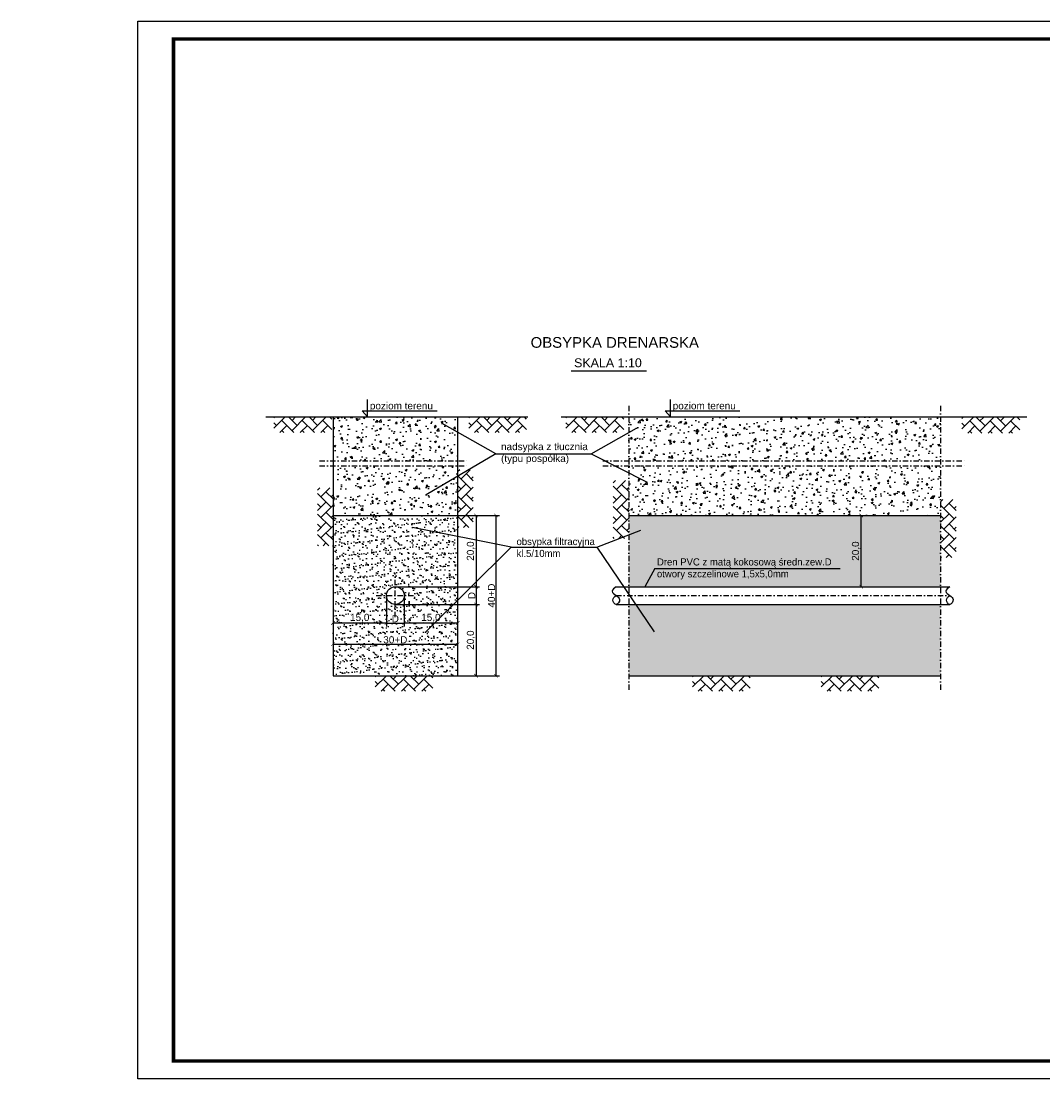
# Model space of a CAD drawing. Extents: x -118729 to -53705, y 33529 to 45095.
# Tile 14 of 83: x -80920 to -78050, y 33529 to 36499. Entities that reach past the tile are written whole.
import ezdxf

# ---------------------------------------------------------------- set-up
doc = ezdxf.new("R2010")
doc.units = 0
doc.header["$LTSCALE"] = 10
doc.header["$MEASUREMENT"] = 0
doc.header["$PDMODE"] = 34
doc.header["$PDSIZE"] = 5
doc.linetypes.add('CONTINOUS', pattern=[0])
doc.linetypes.add('DASHDOT', pattern=[1, 0.5, -0.25, 0, -0.25])
doc.layers.get('0').update_dxf_attribs({"color": 9, "linetype": 'CONTINUOUS'})
doc.layers.get('DEFPOINTS').update_dxf_attribs({"color": 9, "linetype": 'CONTINUOUS'})
doc.layers.add('drenaz', color=14, linetype='CONTINUOUS')
doc.styles.add('LEGNICA', font='arial.ttf')
doc.dimstyles.new('ISO-25', dxfattribs={"dimtxt": 20, "dimasz": 10, "dimexe": 10, "dimexo": 1, "dimgap": 2, "dimtad": 1, "dimdec": 0, "dimtxsty": 'LEGNICA', "dimblk": 'ARCHTICK', "dimcen": 2.5, "dimclrd": 4, "dimclrt": 6, "dimadec": 0, "dimazin": 0, "dimtfac": 1, "dimtdec": 0, "dimtmove": 1, "dimatfit": 3, "dimldrblk": 'ARCHTICK', "dimfxl": 0, "dimarcsym": 0})
pattern_1 = [(50, (-80521.87, 39204.735), (54.6554, -4.78173), [5.715, -62.865]), (355, (-80521.87, 39204.735), (-10.57285, 57.317), [4.572, -50.292]), (100.451, (-80517.317, 39204.337), (44.08275, 52.535), [4.857, -53.427]), (46.1842, (-80521.87, 39219.975), (81.3237, -12.6127), [8.5725, -94.2975]), (96.6356, (-80515.095, 39218.924), (71.2213, 74.2277), [7.2855, -80.1405]), (351.184, (-80521.87, 39219.975), (71.2214, 74.2275), [6.858, -75.438]), (21, (-80514.25, 39216.165), (45.48446, -30.67966), [5.715, -62.865]), (326, (-80514.25, 39216.165), (18.5406, 55.2564), [4.572, -50.292]), (71.4514, (-80510.46, 39213.61), (64.02495, 24.57686), [4.857, -53.427]), (37.5, (-80521.872, 39204.735), (0.92658, 25.36651), [0, -49.6824, 0, -51.054, 0, -50.4825]), (7.5, (-80521.872, 39204.735), (20.0459, 30.05417), [0, -29.1084, 0, -48.5394, 0, -19.2405]), (327.5, (-80538.864, 39204.735), (40.67718, -1.71862), [0, -19.05, 0, -59.436, 0, -78.867]), (317.5, (-80546.484, 39204.735), (44.43875, 7.62795), [0, -24.765, 0, -39.4716, 0, -56.007])]
pattern_2 = [(50, (-80353.685, 39204.735), (54.6554, -4.78173), [5.715, -62.865]), (355, (-80353.685, 39204.735), (-10.57285, 57.317), [4.572, -50.292]), (100.451, (-80349.13, 39204.337), (44.08275, 52.535), [4.857, -53.427]), (46.1842, (-80353.685, 39219.975), (81.3237, -12.6127), [8.5725, -94.2975]), (96.6356, (-80346.91, 39218.924), (71.2213, 74.2277), [7.2855, -80.1405]), (351.184, (-80353.685, 39219.975), (71.2214, 74.2275), [6.858, -75.438]), (21, (-80346.065, 39216.165), (45.48446, -30.67966), [5.715, -62.865]), (326, (-80346.065, 39216.165), (18.5406, 55.2564), [4.572, -50.292]), (71.4514, (-80342.274, 39213.61), (64.02495, 24.57686), [4.857, -53.427]), (37.5, (-80353.685, 39204.735), (0.92658, 25.36651), [0, -49.6824, 0, -51.054, 0, -50.4825]), (7.5, (-80353.685, 39204.735), (20.0459, 30.05417), [0, -29.1084, 0, -48.5394, 0, -19.2405]), (327.5, (-80370.677, 39204.735), (40.67718, -1.71862), [0, -19.05, 0, -59.436, 0, -78.867]), (317.5, (-80378.297, 39204.735), (44.43875, 7.62795), [0, -24.765, 0, -39.4716, 0, -56.007])]

# ---------------------------------------------------------------- blocks, each defined once
blk = doc.blocks.new('_ARCHTICK')
at = {"color": 0, "linetype": 'ByBlock', "const_width": 0.15}
blk.add_lwpolyline([(-0.5, -0.5), (0.5, 0.5)], dxfattribs=at)
blk = doc.blocks.new('*D149')
at = {"layer": 'DEFPOINTS', "color": 0, "linetype": 'CONTINOUS', "ltscale": 3}
for p in [(-78571.2, 35110.9), (-78560.4, 35110.9), (-78571.2, 34910.9)]:
    blk.add_point(p, dxfattribs=at)
at = {"layer": 'drenaz', "color": 0, "lineweight": -2}
for p, q in [((-78570.2, 35110.9), (-78550.4, 35110.9)), ((-78570.2, 34910.9), (-78550.4, 34910.9))]:
    blk.add_line(p, q, dxfattribs=at)
at = {"layer": 'drenaz', "color": 4, "lineweight": -2}
blk.add_line((-78560.4, 34910.9), (-78560.4, 35110.9), dxfattribs=at)
at = {"layer": 'drenaz', "color": 4, "linetype": 'CONTINOUS', "lineweight": -2, "ltscale": 3, "xscale": 10, "yscale": 10, "zscale": 10}
for p, rotation in [((-78560.4, 35110.9), 90), ((-78560.4, 34910.9), 270)]:
    blk.add_blockref('_ARCHTICK', p, dxfattribs=dict(at, rotation=rotation))
at = {"layer": 'drenaz', "color": 6, "linetype": 'CONTINOUS', "ltscale": 3, "insert": (-78574.4, 35010.9), "char_height": 20, "attachment_point": 5, "rotation": 90, "style": 'LEGNICA'}
blk.add_mtext('20,0', dxfattribs=at)
blk = doc.blocks.new('*D150')
at = {"layer": 'DEFPOINTS', "color": 0, "linetype": 'CONTINOUS', "ltscale": 3}
for p in [(-80043.8, 34885.9), (-79893.8, 34885.9), (-80043.8, 34808.9)]:
    blk.add_point(p, dxfattribs=at)
at = {"layer": 'drenaz', "color": 0, "lineweight": -2}
for p, q in [((-80043.8, 34884.9), (-80043.8, 34798.9)), ((-79893.8, 34884.9), (-79893.8, 34798.9))]:
    blk.add_line(p, q, dxfattribs=at)
at = {"layer": 'drenaz', "color": 4, "lineweight": -2}
blk.add_line((-79893.8, 34808.9), (-80043.8, 34808.9), dxfattribs=at)
at = {"layer": 'drenaz', "color": 4, "linetype": 'CONTINOUS', "lineweight": -2, "ltscale": 3, "xscale": 10, "yscale": 10, "zscale": 10, "rotation": 180}
blk.add_blockref('_ARCHTICK', (-80043.8, 34808.9), dxfattribs=at)
at = {"layer": 'drenaz', "color": 4, "linetype": 'CONTINOUS', "lineweight": -2, "ltscale": 3, "xscale": 10, "yscale": 10, "zscale": 10}
blk.add_blockref('_ARCHTICK', (-79893.8, 34808.9), dxfattribs=at)
at = {"layer": 'drenaz', "color": 6, "linetype": 'CONTINOUS', "ltscale": 3, "insert": (-79968.8, 34822.9), "char_height": 20, "attachment_point": 5, "style": 'LEGNICA'}
blk.add_mtext('15,0', dxfattribs=at)
blk = doc.blocks.new('*D151')
at = {"layer": 'DEFPOINTS', "color": 0, "linetype": 'CONTINOUS', "ltscale": 3}
for p in [(-79893.8, 34885.9), (-79843.8, 34885.9), (-79843.8, 34808.9)]:
    blk.add_point(p, dxfattribs=at)
at = {"layer": 'drenaz', "color": 0, "lineweight": -2}
for p, q in [((-79893.8, 34884.9), (-79893.8, 34798.9)), ((-79843.8, 34884.9), (-79843.8, 34798.9))]:
    blk.add_line(p, q, dxfattribs=at)
at = {"layer": 'drenaz', "color": 4, "lineweight": -2}
blk.add_line((-79893.8, 34808.9), (-79843.8, 34808.9), dxfattribs=at)
at = {"layer": 'drenaz', "color": 4, "linetype": 'CONTINOUS', "lineweight": -2, "ltscale": 3, "xscale": 10, "yscale": 10, "zscale": 10, "rotation": 180}
blk.add_blockref('_ARCHTICK', (-79893.8, 34808.9), dxfattribs=at)
at = {"layer": 'drenaz', "color": 4, "linetype": 'CONTINOUS', "lineweight": -2, "ltscale": 3, "xscale": 10, "yscale": 10, "zscale": 10}
blk.add_blockref('_ARCHTICK', (-79843.8, 34808.9), dxfattribs=at)
at = {"layer": 'drenaz', "color": 6, "linetype": 'CONTINOUS', "ltscale": 3, "insert": (-79868.8, 34820.9), "char_height": 20, "attachment_point": 5, "style": 'LEGNICA'}
blk.add_mtext('D', dxfattribs=at)
blk = doc.blocks.new('*D152')
at = {"layer": 'DEFPOINTS', "color": 0, "linetype": 'CONTINOUS', "ltscale": 3}
for p in [(-79843.8, 34886), (-79693.8, 34886), (-79843.8, 34808.9)]:
    blk.add_point(p, dxfattribs=at)
at = {"layer": 'drenaz', "color": 0, "lineweight": -2}
for p, q in [((-79843.8, 34885), (-79843.8, 34798.9)), ((-79693.8, 34885), (-79693.8, 34798.9))]:
    blk.add_line(p, q, dxfattribs=at)
at = {"layer": 'drenaz', "color": 4, "lineweight": -2}
blk.add_line((-79693.8, 34808.9), (-79843.8, 34808.9), dxfattribs=at)
at = {"layer": 'drenaz', "color": 4, "linetype": 'CONTINOUS', "lineweight": -2, "ltscale": 3, "xscale": 10, "yscale": 10, "zscale": 10, "rotation": 180}
blk.add_blockref('_ARCHTICK', (-79843.8, 34808.9), dxfattribs=at)
at = {"layer": 'drenaz', "color": 4, "linetype": 'CONTINOUS', "lineweight": -2, "ltscale": 3, "xscale": 10, "yscale": 10, "zscale": 10}
blk.add_blockref('_ARCHTICK', (-79693.8, 34808.9), dxfattribs=at)
at = {"layer": 'drenaz', "color": 6, "linetype": 'CONTINOUS', "ltscale": 3, "insert": (-79768.8, 34822.9), "char_height": 20, "attachment_point": 5, "style": 'LEGNICA'}
blk.add_mtext('15,0', dxfattribs=at)
blk = doc.blocks.new('*D153')
at = {"layer": 'DEFPOINTS', "color": 0, "linetype": 'CONTINOUS', "ltscale": 3}
for p in [(-80043.8, 34757), (-79693.8, 34757), (-79693.8, 34749.4)]:
    blk.add_point(p, dxfattribs=at)
at = {"layer": 'drenaz', "color": 0, "lineweight": -2}
for p, q in [((-80043.8, 34756), (-80043.8, 34739.4)), ((-79693.8, 34756), (-79693.8, 34739.4))]:
    blk.add_line(p, q, dxfattribs=at)
at = {"layer": 'drenaz', "color": 4, "lineweight": -2}
blk.add_line((-80043.8, 34749.4), (-79693.8, 34749.4), dxfattribs=at)
at = {"layer": 'drenaz', "color": 4, "linetype": 'CONTINOUS', "lineweight": -2, "ltscale": 3, "xscale": 10, "yscale": 10, "zscale": 10, "rotation": 180}
blk.add_blockref('_ARCHTICK', (-80043.8, 34749.4), dxfattribs=at)
at = {"layer": 'drenaz', "color": 4, "linetype": 'CONTINOUS', "lineweight": -2, "ltscale": 3, "xscale": 10, "yscale": 10, "zscale": 10}
blk.add_blockref('_ARCHTICK', (-79693.8, 34749.4), dxfattribs=at)
at = {"layer": 'drenaz', "color": 6, "linetype": 'CONTINOUS', "ltscale": 3, "insert": (-79868.8, 34761.7), "char_height": 20, "attachment_point": 5, "style": 'LEGNICA'}
blk.add_mtext('30+D', dxfattribs=at)
blk = doc.blocks.new('*D154')
at = {"layer": 'DEFPOINTS', "color": 0, "linetype": 'CONTINOUS', "ltscale": 3}
for p in [(-79868.8, 34860.9), (-79868.8, 34660.9), (-79642.1, 34660.9)]:
    blk.add_point(p, dxfattribs=at)
at = {"layer": 'drenaz', "color": 0, "lineweight": -2}
for p, q in [((-79867.8, 34860.9), (-79632.1, 34860.9)), ((-79867.8, 34660.9), (-79632.1, 34660.9))]:
    blk.add_line(p, q, dxfattribs=at)
at = {"layer": 'drenaz', "color": 4, "lineweight": -2}
blk.add_line((-79642.1, 34860.9), (-79642.1, 34660.9), dxfattribs=at)
at = {"layer": 'drenaz', "color": 4, "linetype": 'CONTINOUS', "lineweight": -2, "ltscale": 3, "xscale": 10, "yscale": 10, "zscale": 10}
for p, rotation in [((-79642.1, 34860.9), 90), ((-79642.1, 34660.9), 270)]:
    blk.add_blockref('_ARCHTICK', p, dxfattribs=dict(at, rotation=rotation))
at = {"layer": 'drenaz', "color": 6, "linetype": 'CONTINOUS', "ltscale": 3, "insert": (-79656.1, 34760.9), "char_height": 20, "attachment_point": 5, "rotation": 90, "style": 'LEGNICA'}
blk.add_mtext('20,0', dxfattribs=at)
blk = doc.blocks.new('*D155')
at = {"layer": 'DEFPOINTS', "color": 0, "linetype": 'CONTINOUS', "ltscale": 3}
for p in [(-79868.8, 34910.9), (-79868.8, 34860.9), (-79642.1, 34860.9)]:
    blk.add_point(p, dxfattribs=at)
at = {"layer": 'drenaz', "color": 0, "lineweight": -2}
for p, q in [((-79867.8, 34910.9), (-79632.1, 34910.9)), ((-79867.8, 34860.9), (-79632.1, 34860.9))]:
    blk.add_line(p, q, dxfattribs=at)
at = {"layer": 'drenaz', "color": 4, "lineweight": -2}
blk.add_line((-79642.1, 34910.9), (-79642.1, 34860.9), dxfattribs=at)
at = {"layer": 'drenaz', "color": 4, "linetype": 'CONTINOUS', "lineweight": -2, "ltscale": 3, "xscale": 10, "yscale": 10, "zscale": 10}
for p, rotation in [((-79642.1, 34910.9), 90), ((-79642.1, 34860.9), 270)]:
    blk.add_blockref('_ARCHTICK', p, dxfattribs=dict(at, rotation=rotation))
at = {"layer": 'drenaz', "color": 6, "linetype": 'CONTINOUS', "ltscale": 3, "insert": (-79654.1, 34885.9), "char_height": 20, "attachment_point": 5, "rotation": 90, "style": 'LEGNICA'}
blk.add_mtext('D', dxfattribs=at)
blk = doc.blocks.new('*D156')
at = {"layer": 'DEFPOINTS', "color": 0, "linetype": 'CONTINOUS', "ltscale": 3}
for p in [(-79868.8, 35110.9), (-79867.8, 34910.9), (-79642.1, 34910.9)]:
    blk.add_point(p, dxfattribs=at)
at = {"layer": 'drenaz', "color": 0, "lineweight": -2}
for p, q in [((-79867.8, 35110.9), (-79632.1, 35110.9)), ((-79866.8, 34910.9), (-79632.1, 34910.9))]:
    blk.add_line(p, q, dxfattribs=at)
at = {"layer": 'drenaz', "color": 4, "lineweight": -2}
blk.add_line((-79642.1, 35110.9), (-79642.1, 34910.9), dxfattribs=at)
at = {"layer": 'drenaz', "color": 4, "linetype": 'CONTINOUS', "lineweight": -2, "ltscale": 3, "xscale": 10, "yscale": 10, "zscale": 10}
for p, rotation in [((-79642.1, 35110.9), 90), ((-79642.1, 34910.9), 270)]:
    blk.add_blockref('_ARCHTICK', p, dxfattribs=dict(at, rotation=rotation))
at = {"layer": 'drenaz', "color": 6, "linetype": 'CONTINOUS', "ltscale": 3, "insert": (-79656.1, 35010.9), "char_height": 20, "attachment_point": 5, "rotation": 90, "style": 'LEGNICA'}
blk.add_mtext('20,0', dxfattribs=at)
blk = doc.blocks.new('*D157')
at = {"layer": 'DEFPOINTS', "color": 0, "linetype": 'CONTINOUS', "ltscale": 3}
for p in [(-79693.8, 35110.9), (-79693.8, 34660.9), (-79586.4, 34660.9)]:
    blk.add_point(p, dxfattribs=at)
at = {"layer": 'drenaz', "color": 0, "lineweight": -2}
for p, q in [((-79692.8, 35110.9), (-79576.4, 35110.9)), ((-79692.8, 34660.9), (-79576.4, 34660.9))]:
    blk.add_line(p, q, dxfattribs=at)
at = {"layer": 'drenaz', "color": 4, "lineweight": -2}
blk.add_line((-79586.4, 35110.9), (-79586.4, 34660.9), dxfattribs=at)
at = {"layer": 'drenaz', "color": 4, "linetype": 'CONTINOUS', "lineweight": -2, "ltscale": 3, "xscale": 10, "yscale": 10, "zscale": 10}
for p, rotation in [((-79586.4, 35110.9), 90), ((-79586.4, 34660.9), 270)]:
    blk.add_blockref('_ARCHTICK', p, dxfattribs=dict(at, rotation=rotation))
at = {"layer": 'drenaz', "color": 6, "linetype": 'CONTINOUS', "ltscale": 3, "insert": (-79598.6, 34885.9), "char_height": 20, "attachment_point": 5, "rotation": 90, "style": 'LEGNICA'}
blk.add_mtext('40+D', dxfattribs=at)

msp = doc.modelspace()

# ---------------------------------------------------------------- hatches: boundary and pattern name
at = {"layer": 'drenaz'}
h = msp.add_hatch(dxfattribs=at)
h.set_pattern_fill('AR-HBONE', scale=0.2, style=0)
h.set_pattern_definition([(45, (-81825.727, 36872.31), (3e-15, 28.73682), [60.96, -20.32]), (135, (-81811.359, 36886.679), (3e-15, 28.73682), [60.96, -20.32])])
h.paths.add_polyline_path([(-80047.3, 35387.52), (-80209.86, 35387.52), (-80209.86, 35343.75), (-80047.3, 35343.75)])
h = msp.add_hatch(dxfattribs=at)
h.set_pattern_fill('AR-CONC', scale=0.3, style=0)
h.set_pattern_definition(pattern_1)
h.paths.add_polyline_path([(-79693.76, 35264.45), (-79693.76, 35387.52), (-80043.76, 35387.52), (-80043.76, 35264.45)])
h = msp.add_hatch(dxfattribs=at)
h.set_pattern_fill('AR-HBONE', scale=0.2, style=0)
h.set_pattern_definition([(45, (-81278.405, 36872.31), (3e-15, 28.73682), [60.96, -20.32]), (135, (-81264.036, 36886.679), (3e-15, 28.73682), [60.96, -20.32])])
h.paths.add_polyline_path([(-79499.97, 35387.52), (-79662.53, 35387.52), (-79662.53, 35343.75), (-79499.97, 35343.75)])
h = msp.add_hatch(dxfattribs=at)
h.set_pattern_fill('AR-HBONE', scale=0.2, style=0)
h.set_pattern_definition([(45, (-81005.408, 36872.31), (3e-15, 28.73682), [60.96, -20.32]), (135, (-80991.04, 36886.679), (3e-15, 28.73682), [60.96, -20.32])])
h.paths.add_polyline_path([(-79226.98, 35387.52), (-79389.54, 35387.52), (-79389.54, 35343.75), (-79226.98, 35343.75)])
h = msp.add_hatch(dxfattribs=at)
h.set_pattern_fill('AR-CONC', scale=0.3, style=0)
h.set_pattern_definition(pattern_2)
h.paths.add_polyline_path([(-78337.33, 35264.45), (-78337.33, 35387.52), (-79213.3, 35387.52), (-79213.3, 35264.45)])
h = msp.add_hatch(dxfattribs=at)
h.set_pattern_fill('AR-HBONE', scale=0.2, style=0)
h.set_pattern_definition([(45, (-79893.34, 36870.844), (3e-15, 28.73682), [60.96, -20.32]), (135, (-79878.972, 36885.212), (3e-15, 28.73682), [60.96, -20.32])])
h.paths.add_polyline_path([(-78114.91, 35386.06), (-78277.47, 35386.06), (-78277.47, 35342.28), (-78114.91, 35342.28)])
h = msp.add_hatch(dxfattribs=at)
h.set_pattern_fill('AR-CONC', scale=0.3, style=0)
h.set_pattern_definition(pattern_1)
h.paths.add_polyline_path([(-80043.76, 35250.64), (-80043.76, 35110.94), (-79693.76, 35110.94), (-79693.76, 35250.64)])
h = msp.add_hatch(dxfattribs=at)
h.set_pattern_fill('AR-HBONE', scale=0.2, angle=90, style=0)
h.set_pattern_definition([(135, (-81178.552, 33460.942), (-28.73682, 5e-15), [60.96, -20.32]), (225, (-81192.92, 33475.31), (-28.73682, 5e-15), [60.96, -20.32])])
h.paths.add_polyline_path([(-79693.76, 35239.37), (-79693.76, 35076.81), (-79649.99, 35076.81), (-79649.99, 35239.37)])
h = msp.add_hatch(dxfattribs=at)
h.set_pattern_fill('AR-CONC', scale=0.3, style=0)
h.set_pattern_definition(pattern_2)
h.paths.add_polyline_path([(-78337.33, 35110.94), (-78337.33, 35250.64), (-79213.3, 35250.64), (-79213.3, 35110.94)])
h = msp.add_hatch(dxfattribs=at)
h.set_pattern_fill('AR-HBONE', scale=0.2, angle=90, style=0)
h.set_pattern_definition([(135, (-80741.728, 33430.663), (-28.73682, 5e-15), [60.96, -20.32]), (225, (-80756.096, 33445.032), (-28.73682, 5e-15), [60.96, -20.32])])
h.paths.add_polyline_path([(-79256.94, 35209.09), (-79256.94, 35046.53), (-79213.17, 35046.53), (-79213.17, 35209.09)])
h = msp.add_hatch(dxfattribs=at)
h.set_pattern_fill('AR-HBONE', scale=0.2, angle=90, style=0)
h.set_pattern_definition([(135, (-81572.323, 33409.958), (-28.73682, 5e-15), [60.96, -20.32]), (225, (-81586.692, 33424.326), (-28.73682, 5e-15), [60.96, -20.32])])
h.paths.add_polyline_path([(-80087.54, 35188.39), (-80087.54, 35025.83), (-80043.76, 35025.83), (-80043.76, 35188.39)])
h = msp.add_hatch(dxfattribs=at)
h.set_pattern_fill('AR-HBONE', scale=0.2, angle=90, style=0)
h.set_pattern_definition([(135, (-79822.12, 33377.202), (-28.73682, 5e-15), [60.96, -20.32]), (225, (-79836.49, 33391.57), (-28.73682, 5e-15), [60.96, -20.32])])
h.paths.add_polyline_path([(-78337.33, 35155.63), (-78337.33, 34993.07), (-78293.56, 34993.07), (-78293.56, 35155.63)])
h = msp.add_hatch(dxfattribs=at)
h.set_pattern_fill('AR-SAND', scale=0.5, style=0)
h.set_pattern_definition([(37.5, (-80353.685, 39204.735), (-0.800016, 24.470662), [0, -19.304, 0, -21.59, 0, -20.6375]), (7.5, (-80353.685, 39204.735), (22.476164, 35.841255), [0, -10.414, 0, -17.399, 0, -6.6675]), (327.5, (-80369.306, 39204.735), (39.549619, 0.071859), [0, -6.35, 0, -22.86, 0, -29.845]), (317.5, (-80369.306, 39204.735), (38.177823, 11.146466), [0, -3.175, 0, -14.986, 0, -17.145])])
h.paths.add_polyline_path([(-79213.3, 35110.94), (-79213.3, 34910.94), (-78337.33, 34910.94), (-78337.33, 35110.94)])
h.paths.add_polyline_path([(-79213.3, 34860.94), (-79213.3, 34660.94), (-78337.33, 34660.94), (-78337.33, 34860.94)])
h.paths.add_polyline_path([(-78590.6, 34979.83), (-78590.6, 35042.05), (-78556.56, 35042.05), (-78556.56, 34979.83)], flags=24)
h.paths.add_polyline_path([(-79138.82, 34995.43), (-78744.31, 34995.43), (-78744.31, 34925.8), (-79138.82, 34925.8)], flags=24)
h.paths.add_polyline_path([(-118728.7, 34729.83), (-118728.7, 34792.05), (-118694.67, 34792.05), (-118694.67, 34729.83)], flags=9)
h = msp.add_hatch(dxfattribs=at)
h.set_pattern_fill('AR-SAND', scale=0.5, style=0)
h.set_pattern_definition([(37.5, (-80521.872, 39204.735), (-0.800016, 24.47066), [0, -19.304, 0, -21.59, 0, -20.6375]), (7.5, (-80521.87, 39204.735), (22.47616, 35.84126), [0, -10.414, 0, -17.399, 0, -6.6675]), (327.5, (-80537.493, 39204.735), (39.54962, 0.07186), [0, -6.35, 0, -22.86, 0, -29.845]), (317.5, (-80537.493, 39204.735), (38.17782, 11.14647), [0, -3.175, 0, -14.986, 0, -17.145])])
h.paths.add_polyline_path([(-80043.76, 35110.94), (-80043.76, 34660.94), (-79693.76, 34660.94), (-79693.76, 35110.94)])
h.paths.add_polyline_path([(-79843.76, 34885.94, -1), (-79893.76, 34885.94, -1)], flags=16)
h.paths.add_polyline_path([(-79998.76, 34839.16), (-79938.76, 34839.16), (-79938.76, 34805.13), (-79998.76, 34805.13)], flags=24)
h.paths.add_polyline_path([(-79882.03, 34835.13), (-79855.5, 34835.13), (-79855.5, 34805.13), (-79882.03, 34805.13)], flags=24)
h.paths.add_polyline_path([(-79798.76, 34839.16), (-79738.76, 34839.16), (-79738.76, 34805.13), (-79798.76, 34805.13)], flags=24)
h.paths.add_polyline_path([(-79906.22, 34776.07), (-79831.31, 34776.07), (-79831.31, 34745.63), (-79906.22, 34745.63)], flags=24)
h = msp.add_hatch(dxfattribs=at)
h.set_pattern_fill('AR-HBONE', scale=0.2, style=0)
h.set_pattern_definition([(45, (-81541.396, 36145.726), (3e-15, 28.73682), [60.96, -20.32]), (135, (-81527.028, 36160.094), (3e-15, 28.73682), [60.96, -20.32])])
h.paths.add_polyline_path([(-79762.97, 34660.94), (-79925.53, 34660.94), (-79925.53, 34617.17), (-79762.97, 34617.17)])
h = msp.add_hatch(dxfattribs=at)
h.set_pattern_fill('AR-HBONE', scale=0.2, style=0)
h.set_pattern_definition([(45, (-80650.193, 36145.726), (3e-15, 28.73682), [60.96, -20.32]), (135, (-80635.825, 36160.094), (3e-15, 28.73682), [60.96, -20.32])])
h.paths.add_polyline_path([(-78871.76, 34660.94), (-79034.32, 34660.94), (-79034.32, 34617.17), (-78871.76, 34617.17)])
h = msp.add_hatch(dxfattribs=at)
h.set_pattern_fill('AR-HBONE', scale=0.2, style=0)
h.set_pattern_definition([(45, (-80288.627, 36145.726), (3e-15, 28.73682), [60.96, -20.32]), (135, (-80274.259, 36160.094), (3e-15, 28.73682), [60.96, -20.32])])
h.paths.add_polyline_path([(-78510.2, 34660.94), (-78672.76, 34660.94), (-78672.76, 34617.17), (-78510.2, 34617.17)])

# ---------------------------------------------------------------- linework, layer by layer
msp.add_lwpolyline([(-80591.84, 36498.92), (-76391.84, 36498.92), (-76391.84, 33528.92), (-80591.84, 33528.92)], close=True)
at = {"const_width": 10}
msp.add_lwpolyline([(-80491.84, 33578.92), (-80491.84, 36448.92), (-76441.84, 36448.92), (-76441.84, 33578.92)], close=True, dxfattribs=at)
at = {"layer": 'drenaz', "color": 7}
for p, q in [((-79375.05, 35517.13), (-79163.18, 35517.13)), ((-79946.77, 35387.52), (-79946.77, 35436.8)), ((-79096.06, 35387.52), (-79096.06, 35436.8)), ((-79961.52, 35404.49), (-79751.4, 35404.49)), ((-79946.77, 35387.52), (-79961.52, 35404.49)), ((-79096.06, 35387.52), (-79110.81, 35404.49)), ((-79110.81, 35404.49), (-78900.69, 35404.49)), ((-80232.08, 35387.52), (-79496.41, 35387.52)), ((-80043.76, 35387.52), (-80043.76, 34660.94)), ((-79693.76, 35387.52), (-79693.76, 34660.94)), ((-79403.04, 35387.52), (-78095.21, 35387.52)), ((-79586.45, 35284.05), (-79737.54, 35369.16)), ((-79318.89, 35284.05), (-79191.2, 35356.29)), ((-79586.45, 35284.05), (-79782.43, 35168.55)), ((-79586.45, 35284.05), (-79318.89, 35284.05)), ((-79318.89, 35284.05), (-79161.23, 35204.83)), ((-80043.76, 35110.94), (-79693.76, 35110.94)), ((-79213.3, 35110.94), (-78337.33, 35110.94)), ((-79543.22, 35022.31), (-79820.78, 35076.98)), ((-79302.87, 35022.31), (-79179.35, 35069.76)), ((-79543.22, 35022.31), (-79784.13, 34783.02)), ((-79543.22, 35022.31), (-79302.87, 35022.31)), ((-79302.87, 35022.31), (-79141.35, 34783.89)), ((-79139.91, 34962.02), (-79168.38, 34910.94)), ((-79139.91, 34962.02), (-78619.25, 34962.02)), ((-80043.76, 34660.94), (-79693.76, 34660.94)), ((-79893.76, 34660.94), (-79843.76, 34660.94)), ((-79213.3, 34660.94), (-78337.33, 34660.94))]:
    msp.add_line(p, q, dxfattribs=at)
at = {"layer": 'drenaz', "color": 9, "linetype": 'DASHDOT', "ltscale": 3}
for p, q in [((-79213.3, 35419.1), (-79213.3, 34621.52)), ((-78337.33, 35419.1), (-78337.33, 34621.52)), ((-80081.51, 35264.45), (-79663.88, 35264.45)), ((-79286.17, 35264.45), (-78267.41, 35264.45)), ((-80081.51, 35250.64), (-79663.88, 35250.64)), ((-79286.17, 35250.64), (-78267.41, 35250.64)), ((-79868.76, 34825.05), (-79868.76, 34946.74)), ((-79923.01, 34885.94), (-79806.44, 34885.94)), ((-79248.11, 34885.94), (-78311.07, 34885.94))]:
    msp.add_line(p, q, dxfattribs=at)
at = {"layer": 'drenaz'}
for p, q in [((-79248.11, 34910.94), (-79213.3, 34910.94)), ((-79213.3, 34910.94), (-78311.07, 34910.94)), ((-79248.11, 34860.94), (-79213.3, 34860.94)), ((-79213.3, 34860.94), (-78311.3, 34860.94))]:
    msp.add_line(p, q, dxfattribs=at)
msp.add_circle((-79868.76, 34885.94), 25, dxfattribs=at)
for points in [[(-79248.11, 34910.94), (-79259.48, 34898.18), (-79248.11, 34885.94), (-79238.96, 34874.63), (-79248.11, 34860.94), (-79257.96, 34873.37), (-79248.11, 34885.94)], [(-78311.07, 34910.94), (-78322.43, 34898.18), (-78311.07, 34885.94), (-78301.91, 34874.63), (-78311.07, 34860.94), (-78320.91, 34873.37), (-78311.07, 34885.94)]]:
    msp.add_spline(points, degree=3, dxfattribs=at)

# ---------------------------------------------------------------- texts
at = {"layer": 'drenaz', "color": 7, "attachment_point": 1}
for s, insert, char_height, width in [('{\\fArial|b0|i0|c238|p34;OBSYPKA DRENARSKA}', (-79488.69, 35611.74), 30, 1082.2262), ('{\\fArial|b0|i0|c238|p34;SKALA 1:10}', (-79366.7, 35552.21), 25, 844.0529), ('{\\fArial|b0|i0|c238|p34;poziom terenu}', (-79940.29, 35428.96), 20, 249.7478), ('{\\fArial|b0|i0|c238|p34;poziom terenu}', (-79089.58, 35428.96), 20, 249.7478), ('{\\fArial|b0|i0|c238|p34;nadsypka z tłucznia\\P(typu pospółka)}', (-79571.8, 35314.34), 20, 613.5098), ('obsypka filtracyjna kl.5/10mm', (-79528.29, 35047.7), 20, 323.0121), ('Dren PVC z matą kokosową średn.zew.D\\Potwory szczelinowe 1,5x5,0mm', (-79133.82, 34990.43), 20, 749.1147)]:
    msp.add_mtext(s, dxfattribs=dict(at, insert=insert, char_height=char_height, width=width))

# ---------------------------------------------------------------- dimensions: what is measured, and where the dimension line sits
at = {"layer": 'drenaz', "color": 9}
for base, p1, p2, text, picture, middle in [((-79642.05, 34910.94), (-79868.76, 35110.94), (-79867.76, 34910.94), '20,0', '*D156', (-79656.07, 35010.94)), ((-79586.4, 34660.94), (-79693.76, 35110.94), (-79693.76, 34660.94), '40+D', '*D157', (-79598.61, 34885.94)), ((-78560.36, 35110.94), (-78571.15, 34910.94), (-78571.15, 35110.94), '20,0', '*D149', (-78574.38, 35010.94)), ((-79642.05, 34860.94), (-79868.76, 34910.94), (-79868.76, 34860.94), 'D', '*D155', (-79654.05, 34885.94)), ((-79642.05, 34660.94), (-79868.76, 34860.94), (-79868.76, 34660.94), '20,0', '*D154', (-79656.07, 34760.94))]:
    dim = msp.add_linear_dim(base=base, p1=p1, p2=p2, angle=90, text=text, dimstyle='ISO-25', dxfattribs=at)
    dim.commit()
    dim.dimension.update_dxf_attribs({"geometry": picture, "text_midpoint": middle})
for base, p1, p2, text, picture, middle in [((-80043.76, 34808.93), (-79893.76, 34885.94), (-80043.76, 34885.94), '15,0', '*D150', (-79968.76, 34822.94)), ((-79843.76, 34808.93), (-79893.76, 34885.94), (-79843.76, 34885.94), 'D', '*D151', (-79868.76, 34820.93)), ((-79843.76, 34808.93), (-79693.76, 34885.99), (-79843.76, 34885.99), '15,0', '*D152', (-79768.76, 34822.94)), ((-79693.76, 34749.43), (-80043.76, 34756.99), (-79693.76, 34756.99), '30+D', '*D153', (-79868.76, 34761.65))]:
    dim = msp.add_linear_dim(base=base, p1=p1, p2=p2, text=text, dimstyle='ISO-25', dxfattribs=at)
    dim.commit()
    dim.dimension.update_dxf_attribs({"geometry": picture, "text_midpoint": middle})

doc.saveas('drawing.dxf')
